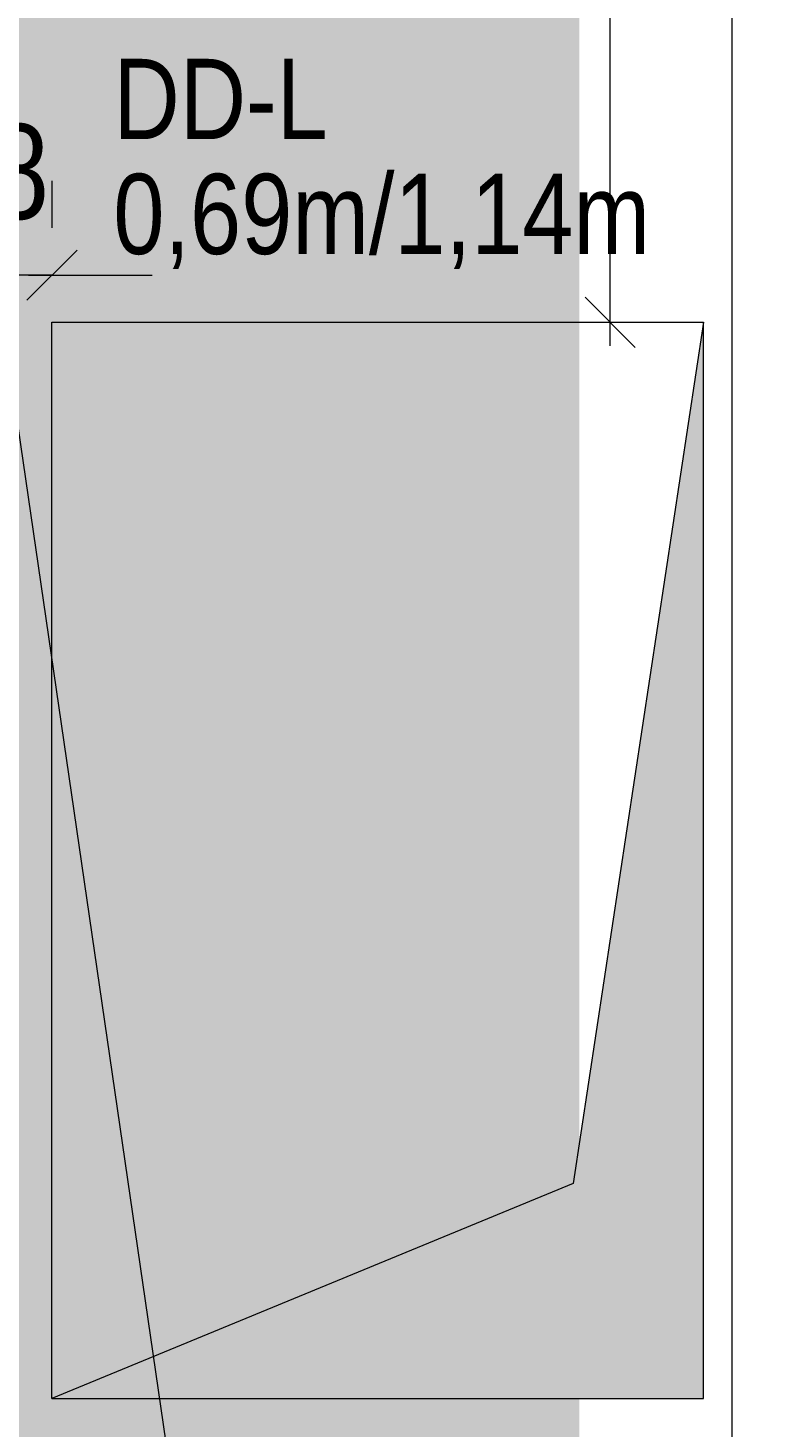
# Model space of a CAD drawing. Extents: x -620 to 300, y 62 to 1162.
# Tile 50 of 256: x -470 to -455, y 717 to 747. Entities that reach past the tile are written whole.
import ezdxf
from ezdxf.lldxf.tags import DXFTag

# ---------------------------------------------------------------- set-up
doc = ezdxf.new("R2010")
doc.units = 0
doc.layers.get('0').update_dxf_attribs({"lineweight": 13})
for name, color, linetype, lineweight, true_color in [('30 -35 Decken- 11 Durchbruch', 5, 'Continuous', 15, 0x0000ff), ('70 -72 Beschriftung- 1 Beschriftung allgemein', 7, 'Continuous', 9, 0xff6633), ('70 -76 Bemaßung- 2 Allgemein', 9, 'Continuous', 5, 0x808080), ('iwb_Layout BA_Markierung', 7, 'Continuous', 9, 0xbadcdc)]:
    doc.layers.add(name, color=color, linetype=linetype, lineweight=lineweight, true_color=true_color)
doc.layers.add('70 -71 Achsen- 1 Gebäudeachsen', color=7, linetype='STRICHPUNKT2-A06G94XR8I', lineweight=18)
doc.styles.get("Standard").update_dxf_attribs({"font": 'ARIALN.TTF'})
tags = doc.linetypes.add('fein_strichliert-A06G94XS8I', pattern=[4, 1, -2, 1]).pattern_tags.tags
tags[8:9] = [DXFTag(74, 4), DXFTag(75, 0), DXFTag(340, '0'), DXFTag(46, 0.0), DXFTag(50, 0.0), DXFTag(44, 0.0), DXFTag(45, 0.0)]
tags[6:7] = [DXFTag(74, 4), DXFTag(75, 0), DXFTag(340, '0'), DXFTag(46, 0.0), DXFTag(50, 0.0), DXFTag(44, 0.0), DXFTag(45, 0.0)]
tags[4:5] = [DXFTag(74, 4), DXFTag(75, 0), DXFTag(340, '0'), DXFTag(46, 0.0), DXFTag(50, 0.0), DXFTag(44, 0.0), DXFTag(45, 0.0)]
tags = doc.linetypes.add('STRICHPUNKT2-A06G94XR8I', pattern=[12.7, 6.35, -3.175, 0, -3.175]).pattern_tags.tags
tags[10:11] = [DXFTag(74, 4), DXFTag(75, 0), DXFTag(340, '0'), DXFTag(46, 0.0), DXFTag(50, 0.0), DXFTag(44, 0.0), DXFTag(45, 0.0)]
tags[8:9] = [DXFTag(74, 4), DXFTag(75, 0), DXFTag(340, '0'), DXFTag(46, 0.0), DXFTag(50, 0.0), DXFTag(44, 0.0), DXFTag(45, 0.0)]
tags[6:7] = [DXFTag(74, 4), DXFTag(75, 0), DXFTag(340, '0'), DXFTag(46, 0.0), DXFTag(50, 0.0), DXFTag(44, 0.0), DXFTag(45, 0.0)]
tags[4:5] = [DXFTag(74, 4), DXFTag(75, 0), DXFTag(340, '0'), DXFTag(46, 0.0), DXFTag(50, 0.0), DXFTag(44, 0.0), DXFTag(45, 0.0)]

# ---------------------------------------------------------------- blocks, each defined once
blk = doc.blocks.new('Polygon-A06G94XJ8I')
at = {"color": 0, "linetype": 'ByBlock', "lineweight": -2, "ltscale": 0.13}
blk.add_solid([(-458.92, 86.609), (-538.631, 86.396), (-458.753, 1083.814), (-538.631, 1083.814)], dxfattribs=at)
blk = doc.blocks.new('Referenz-A06G94XT8I')
at = {"layer": '30 -35 Decken- 11 Durchbruch', "color": 0, "linetype": 'Continuous', "lineweight": -2, "ltscale": 0.13}
for p, q in [((-469.98, 717.553), (-469.98, 740.353)), ((-469.98, 740.353), (-456.18, 740.353)), ((-456.18, 740.353), (-458.94, 722.113)), ((-456.18, 717.553), (-456.18, 740.353)), ((-458.94, 722.113), (-469.98, 717.553)), ((-469.98, 717.553), (-456.18, 717.553))]:
    blk.add_line(p, q, dxfattribs=at)
at = {"layer": '30 -35 Decken- 11 Durchbruch', "color": 0, "lineweight": -2}
for points in [[(-456.18, 717.553), (-458.94, 722.113), (-456.18, 740.353)], [(-458.94, 717.553), (-469.98, 717.553), (-458.94, 722.113)], [(-458.94, 717.553), (-458.94, 722.113), (-456.18, 717.553)]]:
    blk.add_solid(points, dxfattribs=at)
at = {"layer": '70 -71 Achsen- 1 Gebäudeachsen', "color": 0, "linetype": 'STRICHPUNKT2-A06G94XR8I', "lineweight": -2, "ltscale": 0.13}
blk.add_line((-455.58, 1084.393), (-455.58, 84.953), dxfattribs=at)
at = {"layer": '70 -72 Beschriftung- 1 Beschriftung allgemein', "color": 0, "linetype": 'fein_strichliert-A06G94XS8I', "lineweight": -2, "ltscale": 0.13}
blk.add_line((-476.58, 778.453), (-451.58, 606.953), dxfattribs=at)
at = {"layer": '70 -76 Bemaßung- 2 Allgemein', "color": 0, "linetype": 'Continuous', "lineweight": -2, "ltscale": 0.13}
for p, q in [((-458.16, 741.414), (-458.16, 769.393)), ((-469.98, 743.353), (-469.98, 742.353)), ((-470.51, 740.822), (-469.449, 741.883)), ((-469.98, 741.353), (-471.58, 741.353)), ((-470.48, 741.353), (-468.919, 741.353)), ((-468.919, 741.353), (-467.859, 741.353)), ((-458.16, 739.853), (-458.16, 741.414)), ((-457.629, 739.823), (-458.69, 740.884)), ((-459.18, 740.353), (-459.16, 740.353))]:
    blk.add_line(p, q, dxfattribs=at)
at = {"layer": '30 -35 Decken- 11 Durchbruch', "color": 0, "linetype": 'Continuous', "lineweight": -2, "ltscale": 0.13, "char_height": 1.7, "attachment_point": 1}
for s, insert in [('{\\fArial Narrow;DD-L}', (-468.68, 745.935)), ('{\\fArial Narrow;0,69m/1,14m}', (-468.68, 743.499))]:
    blk.add_mtext(s, dxfattribs=dict(at, insert=insert))
at = {"layer": '30 -35 Decken- 11 Durchbruch', "color": 0, "linetype": 'ByBlock', "lineweight": -2, "ltscale": 0.13, "insert": (-469.979, 717.557), "char_height": 0.0036, "attachment_point": 1}
for s in ['{\\fArial Narrow;instanceID}', '{\\fArial Narrow;prm0_name}', '{\\fArial Narrow;prm0_type}', '{\\fArial Narrow;prm0_value}', '{\\fArial Narrow;prm1_name}', '{\\fArial Narrow;prm2_name}', '{\\fArial Narrow;prm5_name}', '{\\fArial Narrow;prm5_type}', '{\\fArial Narrow;prm5_value}', '{\\fArial Narrow;prm6_type}', '{\\fArial Narrow;prm6_value}', '{\\fArial Narrow;prm7_name}', '{\\fArial Narrow;prm1_value}', '{\\fArial Narrow;prm3_name}', '{\\fArial Narrow;prm6_name}', '{\\fArial Narrow;prm7_type}', '{\\fArial Narrow;prm2_value}', '{\\fArial Narrow;prm4_name}', '{\\fArial Narrow;prm2_type}', '{\\fArial Narrow;prm1_type}', '{\\fArial Narrow;prm4_value}', '{\\fArial Narrow;prm4_type}', '{\\fArial Narrow;prm3_value}', '{\\fArial Narrow;prm3_type}', '{\\fArial Narrow;prm7_value}', '{\\fArial Narrow;IFC_UUID}']:
    blk.add_mtext(s, dxfattribs=at)
at = {"layer": '70 -76 Bemaßung- 2 Allgemein', "color": 0, "linetype": 'Continuous', "lineweight": -2, "ltscale": 0.13, "insert": (-471.322, 744.554), "char_height": 2.01377, "attachment_point": 1}
blk.add_mtext('{\\fArial Narrow;8}', dxfattribs=at)

msp = doc.modelspace()

# ---------------------------------------------------------------- block references
at = {"color": 8, "lineweight": 13, "ltscale": 0.13, "true_color": 0x808080}
msp.add_blockref('Referenz-A06G94XT8I', (0, 0), dxfattribs=at)
at = {"layer": 'iwb_Layout BA_Markierung', "ltscale": 0.13}
msp.add_blockref('Polygon-A06G94XJ8I', (0, 0), dxfattribs=at)

doc.saveas('drawing.dxf')
